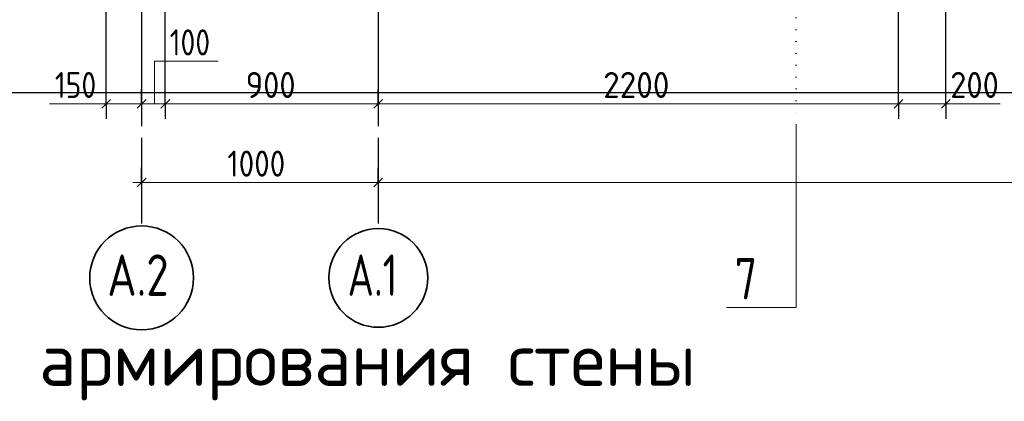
# Model space of a CAD drawing. Header units: millimetres. Extents: x 0 to 50400, y 0 to 35640.
# Tile 8 of 21: x 5731 to 15722, y 19010 to 22883. Entities that reach past the tile are written whole.
import ezdxf

# ---------------------------------------------------------------- set-up
doc = ezdxf.new("R2010")
doc.units = ezdxf.units.MM
doc.linetypes.add('______5', pattern=[1320, 960, -120, 120, -120])
doc.linetypes.add('______9', pattern=[120, 0, -120])
for name, color, linetype, lineweight in [('Standard', 7, 'Continuous', 25), ('Заголовок чертежа', 7, 'Continuous', 25), ('Сечения символ', 7, 'Continuous', 25)]:
    doc.layers.add(name, color=color, linetype=linetype, lineweight=lineweight)
doc.layers.add('Оси', color=7, linetype='______5', true_color=0x656565)
doc.layers.add('Размерная выноска', color=7, linetype='Continuous')
doc.styles.add('ISOCPEUR', font='txt')

msp = doc.modelspace()

# ---------------------------------------------------------------- linework, layer by layer
at = {"layer": 'Standard', "color": 254, "linetype": 'Continuous', "lineweight": 25, "true_color": 0xc4c4ff, "transparency": 33554687}
msp.add_line((5214.3, 22143.8), (16498.4, 22143.8), dxfattribs=at)
at = {"layer": 'Standard', "color": 7, "linetype": 'Continuous', "lineweight": -3, "transparency": 33554687}
for p, q in [((6608.3, 22028.2), (6608.3, 22178.2)), ((6968.3, 22028.2), (6968.3, 22178.2)), ((7208.3, 22028.2), (7208.3, 22178.2)), ((9368.3, 22028.2), (9368.3, 22178.2)), ((14648.3, 22028.2), (14648.3, 22178.2)), ((15128.3, 22028.2), (15128.3, 22178.2)), ((6608.3, 22028.2), (6608.3, 21878.2)), ((6968.3, 22028.2), (6968.3, 21878.2)), ((6968.3, 22028.2), (6968.3, 22028.2)), ((7208.3, 22028.2), (7208.3, 21878.2)), ((9368.3, 22028.2), (9368.3, 21878.2)), ((9368.3, 22028.2), (9368.3, 22028.2)), ((14648.3, 22028.2), (14648.3, 21878.2)), ((15128.3, 22028.2), (15128.3, 21878.2)), ((6968.3, 21230.2), (6968.3, 21380.2)), ((9368.3, 21230.2), (9368.3, 21380.2)), ((6968.3, 21230.2), (6968.3, 21080.2)), ((9368.3, 21230.2), (9368.3, 21080.2))]:
    msp.add_line(p, q, dxfattribs=at)
at = {"layer": 'Standard', "color": 7, "linetype": 'Continuous', "lineweight": 13, "transparency": 33554687}
for p, q in [((6608.3, 22028.2), (6518.3, 22028.2)), ((6968.3, 22028.2), (6608.3, 22028.2)), ((7208.3, 22028.2), (6968.3, 22028.2)), ((9368.3, 22028.2), (7208.3, 22028.2)), ((14648.3, 22028.2), (9368.3, 22028.2)), ((15128.3, 22028.2), (14648.3, 22028.2)), ((15128.3, 22028.2), (15218.3, 22028.2)), ((6968.3, 21230.2), (6878.3, 21230.2)), ((9368.3, 21230.2), (6968.3, 21230.2)), ((16498.4, 21230.2), (9368.3, 21230.2))]:
    msp.add_line(p, q, dxfattribs=at)
at = {"layer": 'Standard', "color": 7, "linetype": 'Continuous', "lineweight": 25, "transparency": 33554687}
for p, q in [((6653.3, 22073.2), (6563.3, 21983.2)), ((7013.3, 22073.2), (6923.3, 21983.2)), ((7253.3, 22073.2), (7163.3, 21983.2)), ((9413.3, 22073.2), (9323.3, 21983.2)), ((14693.3, 22073.2), (14603.3, 21983.2)), ((15173.3, 22073.2), (15083.3, 21983.2)), ((7013.3, 21275.2), (6923.3, 21185.2)), ((9413.3, 21275.2), (9323.3, 21185.2))]:
    msp.add_line(p, q, dxfattribs=at)
at = {"layer": 'Standard', "color": 7, "linetype": 'Continuous', "lineweight": -3, "transparency": 33554687}
for points in [[(6608.3, 22028.2), (6608.3, 22048.6), (6608.3, 22048.6), (6608.3, 23816.3)], [(14648.3, 22028.2), (14648.3, 22048.6), (14648.3, 22048.6), (14648.3, 22048.6), (14648.3, 22048.6), (14648.3, 22048.6), (14648.3, 22048.6), (14648.3, 22075.1), (14648.3, 22075.1), (14648.3, 23816.3)], [(15128.3, 22028.2), (15128.3, 22048.6), (15128.3, 22048.6), (15128.3, 22048.6), (15128.3, 22048.6), (15128.3, 22048.6), (15128.3, 22048.6), (15128.3, 22048.9), (15128.3, 22048.9), (15128.3, 23816.3)], [(7208.3, 22028.2), (7208.3, 22048.6), (7208.3, 22048.6), (7208.3, 23720.7)]]:
    msp.add_lwpolyline(points, dxfattribs=at)
at = {"layer": 'Оси', "color": 8, "linetype": '______5', "lineweight": -3, "transparency": 33554687}
for p, q in [((6968.3, 32243.9), (6968.3, 20815.5)), ((9368.3, 32243.9), (9368.3, 20815.5))]:
    msp.add_line(p, q, dxfattribs=at)
at = {"layer": 'Оси', "color": 7, "linetype": 'Continuous', "lineweight": 35, "transparency": 33554687}
for centre, radius in [((6968.6, 20262.5), 527), ((9370.4, 20262.5), 501.3)]:
    msp.add_circle(centre, radius, dxfattribs=at)
at = {"layer": 'Размерная выноска', "color": 7, "linetype": 'Continuous', "lineweight": 13, "transparency": 33554687}
for p, q in [((7098.1, 22028.2), (7098.1, 22460.2)), ((7098.1, 22460.2), (7746.1, 22460.2)), ((6608.3, 22028.2), (6032.3, 22028.2)), ((15128.3, 22028.2), (15680.3, 22028.2))]:
    msp.add_line(p, q, dxfattribs=at)
at = {"layer": 'Сечения символ', "color": 7, "linetype": '______9', "lineweight": 13, "transparency": 33554687}
msp.add_line((13610.4, 30826.9), (13610.4, 21822.8), dxfattribs=at)
at = {"layer": 'Сечения символ', "color": 7, "linetype": 'Continuous', "lineweight": 13, "transparency": 33554687}
msp.add_lwpolyline([(13610.4, 21822.8), (13610.4, 19962.2), (12902.4, 19962.2)], dxfattribs=at)

# ---------------------------------------------------------------- texts
at = {"layer": 'Standard', "color": 7, "linetype": 'Continuous', "lineweight": 25, "transparency": 33554687, "char_height": 264, "attachment_point": 7, "style": 'ISOCPEUR'}
for s, insert, width in [('\\W0.83;100', (7253.3, 22520.2), 610.286), ('\\W0.83;150', (6088.1, 22088.2), 610.286), ('\\W0.91;900', (8024.3, 22088.2), 674.386), ('\\W0.93;2200', (11651.9, 22088.2), 861.713), ('\\W0.91;200', (15173.3, 22088.2), 674.386), ('\\W0.87;1000', (7838.3, 21290.2), 800.283)]:
    msp.add_mtext(s, dxfattribs=dict(at, insert=insert, width=width))
at = {"layer": 'Заголовок чертежа', "color": 7, "linetype": 'Continuous', "lineweight": 50, "transparency": 33554687, "insert": (3732.8, 19020), "char_height": 540, "width": 9225.734, "attachment_point": 7, "style": 'ISOCPEUR'}
msp.add_mtext('\\W0.99;Схема армирования стены', dxfattribs=at)
at = {"layer": 'Оси', "color": 7, "linetype": 'Continuous', "lineweight": 35, "transparency": 33554687, "char_height": 420, "attachment_point": 7, "style": 'ISOCPEUR'}
for s, insert, width in [('\\W0.79;А.2', (6619.5, 20079.8), 863.989), ('\\W0.71;А.1', (9058, 20079.8), 773.244)]:
    msp.add_mtext(s, dxfattribs=dict(at, insert=insert, width=width))
at = {"layer": 'Сечения символ', "color": 7, "linetype": 'Continuous', "lineweight": 35, "transparency": 33554687, "insert": (12985.4, 20044.2), "char_height": 420, "width": 456.948, "attachment_point": 7, "style": 'ISOCPEUR'}
msp.add_mtext('\\W0.78;7', dxfattribs=at)

doc.saveas('drawing.dxf')
